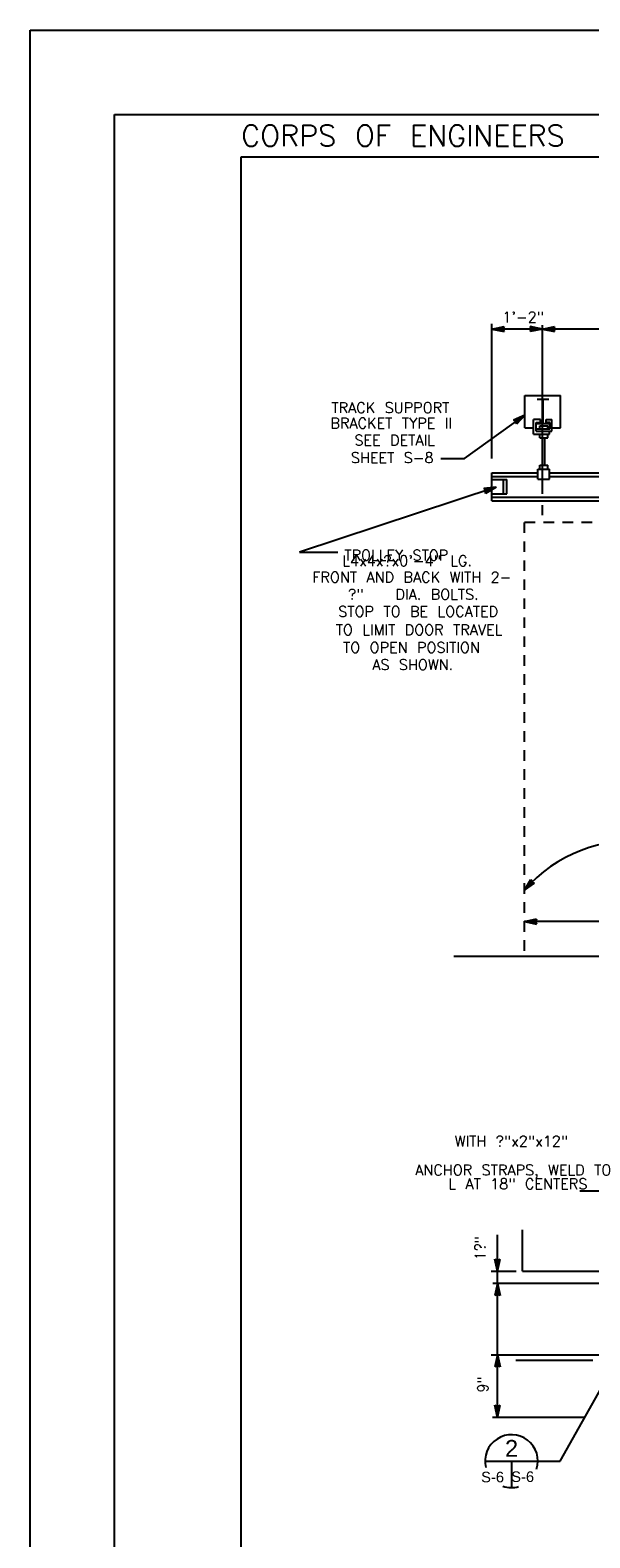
# Model space of a CAD drawing. Extents: x -27.8 to 14.2, y -21.6 to 8.4.
# Tile 3 of 30: x -27.8 to -21.2, y -9.5 to 8.4. Entities that reach past the tile are written whole.
import ezdxf
from ezdxf.enums import TextEntityAlignment as Align

# ---------------------------------------------------------------- set-up
doc = ezdxf.new("R2010")
doc.units = 0
doc.header["$MEASUREMENT"] = 0
doc.linetypes.add('HIDDEN2', pattern=[0.1875, 0.125, -0.0625])
doc.layers.add('01', color=7, linetype='CONTINUOUS')
doc.layers.add('02', color=7, linetype='CONTINUOUS')
doc.styles.add('ARIAL', font='Arial')
doc.styles.add('TXT_SHX', font='txt.shx')

msp = doc.modelspace()

# ---------------------------------------------------------------- linework, layer by layer
at = {"layer": '01', "color": 7, "linetype": 'CONTINUOUS'}
for p, q in [((-27.786, 8.357), (14.214, 8.357)), ((-27.786, -21.643), (-27.786, 8.357)), ((-26.786, -20.643), (-26.786, 7.357)), ((-26.786, 7.357), (13.214, 7.357)), ((-25.286, 6.857), (12.714, 6.857)), ((-25.286, -20.143), (-25.286, 6.857)), ((-22.317, 3.283), (-22.317, 4.876)), ((-22.317, 4.816), (-22.173, 4.847)), ((-22.28, 4.816), (-22.186, 4.836)), ((-22.244, 4.816), (-22.199, 4.826)), ((-22.199, 4.826), (-22.203, 4.816)), ((-22.186, 4.836), (-22.195, 4.816)), ((-22.173, 4.847), (-22.187, 4.816)), ((-21.718, 4.816), (-21.862, 4.847)), ((-21.848, 4.816), (-21.862, 4.847)), ((-21.755, 4.816), (-21.849, 4.836)), ((-21.84, 4.816), (-21.849, 4.836)), ((-21.791, 4.816), (-21.836, 4.825)), ((-21.832, 4.816), (-21.836, 4.825)), ((-21.718, 4.816), (-21.574, 4.847)), ((-21.716, 2.861), (-21.716, 4.863)), ((-21.681, 4.816), (-21.587, 4.836)), ((-21.645, 4.816), (-21.6, 4.826)), ((-21.6, 4.826), (-21.604, 4.816)), ((-21.587, 4.836), (-21.596, 4.816)), ((-21.574, 4.847), (-21.588, 4.816)), ((-21.718, 4.816), (-22.317, 4.816)), ((-22.317, 4.816), (-22.173, 4.785)), ((-22.28, 4.816), (-22.186, 4.796)), ((-22.244, 4.816), (-22.199, 4.807)), ((-22.203, 4.816), (-22.199, 4.807)), ((-22.195, 4.816), (-22.186, 4.796)), ((-22.187, 4.816), (-22.173, 4.785)), ((-21.718, 4.816), (-21.862, 4.785)), ((-21.862, 4.785), (-21.848, 4.816)), ((-21.755, 4.816), (-21.849, 4.796)), ((-21.849, 4.796), (-21.84, 4.816)), ((-21.791, 4.816), (-21.836, 4.806)), ((-21.836, 4.806), (-21.832, 4.816)), ((-16.641, 4.816), (-21.718, 4.816)), ((-21.718, 4.816), (-21.574, 4.785)), ((-21.681, 4.816), (-21.587, 4.796)), ((-21.645, 4.816), (-21.6, 4.807)), ((-21.604, 4.816), (-21.6, 4.807)), ((-21.596, 4.816), (-21.587, 4.796)), ((-21.588, 4.816), (-21.574, 4.785)), ((-21.928, 4.028), (-21.505, 4.028)), ((-21.928, 3.643), (-21.928, 4.028)), ((-21.78, 3.985), (-21.642, 3.985)), ((-21.709, 3.698), (-21.709, 3.985)), ((-21.505, 3.643), (-21.505, 4.028)), ((-22.643, 3.283), (-21.928, 3.796)), ((-21.928, 3.796), (-22.063, 3.737)), ((-21.958, 3.774), (-22.046, 3.736)), ((-21.987, 3.753), (-22.029, 3.735)), ((-21.928, 3.796), (-22.027, 3.687)), ((-21.958, 3.774), (-22.023, 3.703)), ((-21.987, 3.753), (-22.018, 3.719)), ((-22.034, 3.72), (-22.063, 3.737)), ((-22.027, 3.725), (-22.046, 3.736)), ((-22.027, 3.687), (-22.034, 3.72)), ((-22.021, 3.73), (-22.029, 3.735)), ((-22.023, 3.703), (-22.027, 3.725)), ((-22.018, 3.719), (-22.021, 3.73)), ((-21.928, 3.643), (-21.823, 3.643)), ((-21.824, 3.57), (-21.824, 3.742)), ((-21.743, 3.742), (-21.824, 3.742)), ((-21.792, 3.605), (-21.792, 3.707)), ((-21.792, 3.707), (-21.743, 3.707)), ((-21.792, 3.634), (-21.63, 3.634)), ((-21.792, 3.605), (-21.606, 3.605)), ((-21.78, 3.698), (-21.642, 3.698)), ((-21.749, 3.634), (-21.749, 3.67)), ((-21.749, 3.67), (-21.653, 3.67)), ((-21.743, 3.707), (-21.743, 3.742)), ((-21.673, 3.707), (-21.673, 3.742)), ((-21.673, 3.742), (-21.606, 3.742)), ((-21.63, 3.707), (-21.673, 3.707)), ((-21.653, 3.634), (-21.653, 3.67)), ((-21.636, 3.57), (-21.636, 3.605)), ((-21.63, 3.634), (-21.63, 3.707)), ((-21.608, 3.643), (-21.505, 3.643)), ((-21.606, 3.605), (-21.606, 3.742)), ((-21.824, 3.57), (-21.636, 3.57)), ((-21.75, 3.527), (-21.75, 3.57)), ((-21.75, 3.527), (-21.653, 3.527)), ((-21.718, 3.203), (-21.718, 3.526)), ((-21.69, 3.203), (-21.69, 3.526)), ((-21.653, 3.527), (-21.653, 3.57)), ((-22.921, 3.283), (-22.643, 3.283)), ((-22.317, 3.112), (-21.773, 3.112)), ((-22.317, 2.781), (-22.317, 3.112)), ((-22.317, 3.07), (-21.773, 3.07)), ((-21.773, 3.035), (-21.773, 3.156)), ((-21.773, 3.156), (-21.633, 3.156)), ((-21.75, 3.156), (-21.75, 3.203)), ((-21.75, 3.203), (-21.653, 3.203)), ((-21.653, 3.156), (-21.653, 3.203)), ((-21.633, 3.035), (-21.633, 3.156)), ((-21.633, 3.112), (-18.651, 3.112)), ((-21.633, 3.07), (-18.651, 3.07)), ((-22.265, 2.942), (-24.597, 2.172)), ((-22.265, 2.942), (-22.411, 2.926)), ((-22.388, 2.901), (-22.411, 2.926)), ((-22.3, 2.93), (-22.396, 2.92)), ((-22.381, 2.904), (-22.396, 2.92)), ((-22.265, 2.942), (-22.392, 2.867)), ((-22.392, 2.867), (-22.388, 2.901)), ((-22.3, 2.93), (-22.383, 2.882)), ((-22.383, 2.882), (-22.381, 2.904)), ((-22.334, 2.919), (-22.38, 2.914)), ((-22.373, 2.906), (-22.38, 2.914)), ((-22.334, 2.919), (-22.374, 2.896)), ((-22.374, 2.896), (-22.373, 2.906)), ((-22.317, 3.032), (-22.139, 3.032)), ((-22.317, 2.863), (-22.139, 2.863)), ((-22.178, 2.863), (-22.178, 3.032)), ((-22.139, 2.863), (-22.139, 3.032)), ((-21.773, 3.035), (-21.633, 3.035)), ((-22.317, 2.823), (-18.651, 2.823)), ((-22.317, 2.781), (-18.649, 2.781)), ((-21.716, 2.609), (-21.716, 2.729)), ((-24.597, 2.172), (-24.141, 2.172)), ((-21.931, -1.835), (-21.857, -1.707)), ((-21.931, -1.835), (-21.811, -1.749)), ((-21.906, -1.808), (-21.858, -1.724)), ((-21.906, -1.808), (-21.828, -1.751)), ((-21.882, -1.781), (-21.859, -1.741)), ((-21.882, -1.781), (-21.845, -1.754)), ((-21.859, -1.741), (-21.855, -1.75)), ((-21.858, -1.724), (-21.849, -1.745)), ((-21.857, -1.707), (-21.844, -1.739)), ((-21.855, -1.75), (-21.845, -1.754)), ((-21.849, -1.745), (-21.828, -1.751)), ((-21.844, -1.739), (-21.811, -1.749)), ((-21.931, -2.204), (-21.787, -2.173)), ((-16.593, -2.204), (-21.931, -2.204)), ((-21.931, -2.204), (-21.787, -2.235)), ((-21.894, -2.204), (-21.8, -2.184)), ((-21.894, -2.204), (-21.8, -2.224)), ((-21.858, -2.204), (-21.813, -2.194)), ((-21.858, -2.204), (-21.813, -2.213)), ((-21.813, -2.194), (-21.817, -2.204)), ((-21.817, -2.204), (-21.813, -2.213)), ((-21.8, -2.184), (-21.809, -2.204)), ((-21.809, -2.204), (-21.8, -2.224)), ((-21.787, -2.173), (-21.801, -2.204)), ((-21.801, -2.204), (-21.787, -2.235)), ((-22.768, -2.616), (-8.86, -2.616)), ((-20.704, -5.402), (-21.274, -5.402)), ((-21.955, -6.349), (-21.955, -5.858)), ((-22.252, -6.349), (-22.252, -5.918)), ((-22.252, -6.349), (-22.283, -6.205)), ((-22.283, -6.205), (-22.252, -6.219)), ((-22.252, -6.312), (-22.272, -6.218)), ((-22.272, -6.218), (-22.252, -6.227)), ((-22.252, -6.276), (-22.262, -6.231)), ((-22.262, -6.231), (-22.252, -6.235)), ((-22.252, -6.349), (-22.221, -6.205)), ((-22.252, -6.219), (-22.221, -6.205)), ((-22.252, -6.312), (-22.232, -6.218)), ((-22.252, -6.227), (-22.232, -6.218)), ((-22.252, -6.276), (-22.243, -6.231)), ((-22.252, -6.235), (-22.243, -6.231)), ((-22.327, -6.349), (-22.03, -6.349)), ((-22.252, -6.494), (-22.252, -6.349)), ((-21.955, -6.349), (-20.775, -6.349)), ((-20.738, -6.494), (-22.304, -6.494)), ((-22.252, -6.494), (-22.283, -6.638)), ((-22.252, -6.531), (-22.272, -6.625)), ((-22.252, -6.567), (-22.261, -6.612)), ((-22.252, -6.608), (-22.261, -6.612)), ((-22.252, -7.34), (-22.252, -6.494)), ((-22.252, -6.494), (-22.221, -6.638)), ((-22.252, -6.531), (-22.232, -6.625)), ((-22.252, -6.567), (-22.242, -6.612)), ((-22.242, -6.612), (-22.252, -6.608)), ((-22.252, -6.624), (-22.283, -6.638)), ((-22.252, -6.616), (-22.272, -6.625)), ((-22.232, -6.625), (-22.252, -6.616)), ((-22.221, -6.638), (-22.252, -6.624)), ((-21.509, -8.6), (-20.582, -6.95)), ((-22.327, -7.34), (-20.438, -7.34)), ((-22.252, -7.34), (-22.283, -7.484)), ((-22.252, -7.47), (-22.283, -7.484)), ((-22.252, -7.377), (-22.272, -7.471)), ((-22.252, -7.462), (-22.272, -7.471)), ((-22.252, -7.413), (-22.261, -7.458)), ((-22.252, -7.454), (-22.261, -7.458)), ((-22.252, -8.081), (-22.252, -7.34)), ((-22.252, -7.34), (-22.221, -7.484)), ((-22.252, -7.377), (-22.232, -7.471)), ((-22.252, -7.413), (-22.242, -7.458)), ((-22.242, -7.458), (-22.252, -7.454)), ((-22.232, -7.471), (-22.252, -7.462)), ((-22.221, -7.484), (-22.252, -7.47)), ((-21.121, -7.409), (-22.035, -7.409)), ((-22.252, -8.081), (-22.283, -7.937)), ((-22.283, -7.937), (-22.252, -7.951)), ((-22.252, -8.044), (-22.272, -7.95)), ((-22.272, -7.95), (-22.252, -7.959)), ((-22.252, -8.008), (-22.262, -7.963)), ((-22.262, -7.963), (-22.252, -7.967)), ((-22.252, -8.081), (-22.221, -7.937)), ((-22.252, -7.951), (-22.221, -7.937)), ((-22.252, -8.044), (-22.232, -7.95)), ((-22.252, -7.959), (-22.232, -7.95)), ((-22.252, -8.008), (-22.243, -7.963)), ((-22.252, -7.967), (-22.243, -7.963)), ((-21.227, -8.081), (-22.31, -8.081)), ((-21.789, -8.6), (-21.509, -8.6))]:
    msp.add_line(p, q, dxfattribs=at)
at = {"layer": '01', "color": 7, "linetype": 'HIDDEN2'}
for p, q in [((-21.931, -2.551), (-21.931, 2.527)), ((-21.931, 2.527), (-17.544, 2.527))]:
    msp.add_line(p, q, dxfattribs=at)
at = {"layer": '01', "color": 7, "linetype": 'CONTINUOUS'}
msp.add_arc((-20.648, -2.945), 1.697, 83.1843, 139.1079, dxfattribs=at)
at = {"layer": '02', "color": 7, "linetype": 'CONTINUOUS'}
for p, q in [((-22.397, -8.6), (-21.773, -8.6)), ((-22.085, -8.6), (-22.085, -8.912))]:
    msp.add_line(p, q, dxfattribs=at)
for start, end in [(341.9698, 193.8121), (251.0405, 285.7467)]:
    msp.add_arc((-22.085, -8.6), 0.313, start, end, dxfattribs=at)

# ---------------------------------------------------------------- texts
at = {"layer": '01', "color": 7, "linetype": 'CONTINUOUS', "style": 'TXT_SHX'}
for s, height, p in [('CORPS OF ENGINEERS', 0.25, (-25.286, 6.982)), ('TRACK SUPPORT', 0.125, (-24.218, 3.822)), ('BRACKET TYPE II', 0.125, (-24.229, 3.638)), ('SEE DETAIL', 0.125, (-23.945, 3.436)), ('SHEET S-8', 0.125, (-23.987, 3.229)), ('TROLLEY STOP', 0.125, (-24.065, 2.073))]:
    msp.add_text(s, height=height, dxfattribs=at).set_placement(p)
for s, p in [('1\'-2"', (-21.947, 4.895)), ('L4x4x?x0\'-4" LG.', (-23.321, 2.007)), ('FRONT AND BACK WITH 2-', (-23.265, 1.812)), ('?"   DIA. BOLTS.', (-23.247, 1.609)), ('STOP TO BE LOCATED', (-23.19, 1.406)), ('TO LIMIT DOOR TRAVEL', (-23.18, 1.189)), ('TO OPEN POSITION', (-23.27, 0.979)), ('AS SHOWN.', (-23.255, 0.776)), ('WITH ?"x2"x12"', (-22.086, -4.871)), ('ANCHOR STRAPS, WELD TO', (-22.064, -5.212))]:
    msp.add_text(s, height=0.125, dxfattribs=at).set_placement(p, align=Align.CENTER)
msp.add_text('L AT 18" CENTERS', height=0.125, dxfattribs=at).set_placement((-21.186, -5.376), align=Align.RIGHT)
for s, p in [('1?"', (-22.393, -6.076)), ('9"', (-22.362, -7.69))]:
    msp.add_text(s, height=0.125, rotation=90, dxfattribs=at).set_placement(p, align=Align.CENTER)
at = {"layer": '02', "color": 7, "linetype": 'CONTINUOUS', "style": 'ARIAL'}
for s, height, p in [('2', 0.2, (-22.084, -8.549)), ('S-6', 0.125, (-22.309, -8.851)), ('S-6', 0.125, (-21.953, -8.847))]:
    msp.add_text(s, height=height, dxfattribs=at).set_placement(p, align=Align.CENTER)

doc.saveas('drawing.dxf')
